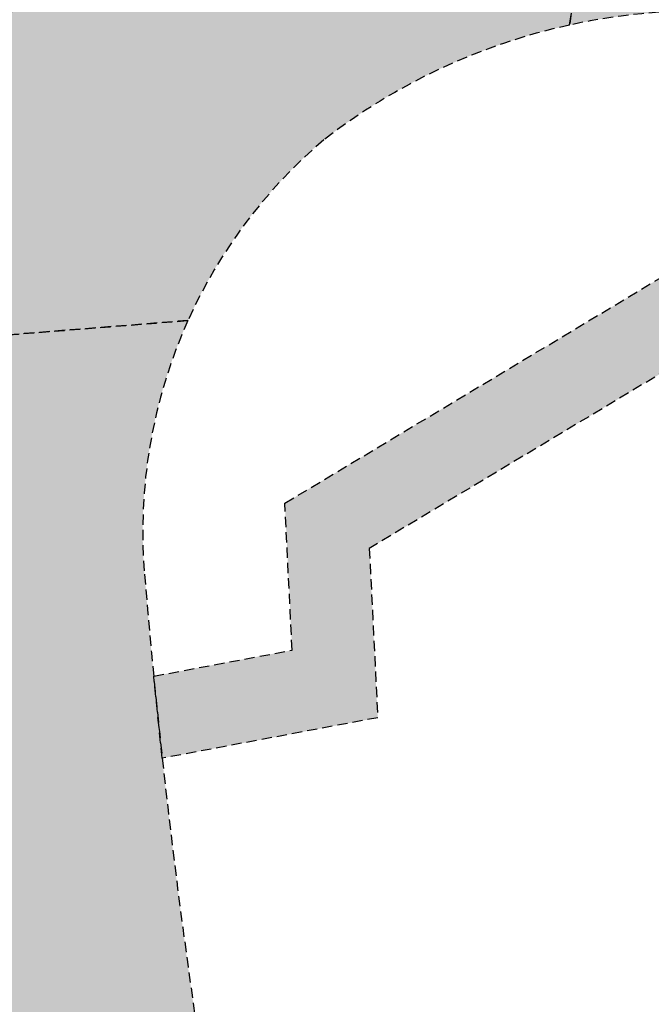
# Model space of a CAD drawing. Header units: metres. Extents: x 101723 to 104407, y 400975 to 405689.
# Tile 29 of 48: x 104267 to 104282, y 402579 to 402603. Entities that reach past the tile are written whole.
import ezdxf

# ---------------------------------------------------------------- set-up
doc = ezdxf.new("R2010")
doc.units = ezdxf.units.M
doc.linetypes.add('HIDDEN', pattern=[0.375, 0.25, -0.125])
doc.layers.add('_hulplijn voor arcering', color=1, linetype='HIDDEN', plot=False)
doc.layers.add('N-WE-VH-GESLOTENVERHARDING_ASFALT-V', color=253, linetype='Continuous', lineweight=18)
doc.layers.add('N-WE-VH-OPENVERHARDING_BETONTEGELS-V', color=7, linetype='Continuous', lineweight=18, true_color=0xc2c2c2)

msp = doc.modelspace()

# ---------------------------------------------------------------- hatches: boundary and pattern name
at = {"layer": 'N-WE-VH-GESLOTENVERHARDING_ASFALT-V'}
h = msp.add_hatch(color=256, dxfattribs=at)
h.dxf.hatch_style = 1
edge = h.paths.add_edge_path()
edge.add_line((104329.8269640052, 402617.808749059), (104330.0320608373, 402617.7911490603))
edge.add_line((104330.0320608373, 402617.7911490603), (104330.074554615, 402618.5129418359))
edge.add_arc((104331.7173632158, 402619.6536345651), 2.000000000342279, 175.7940223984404, 214.7743823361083, ccw=False)
edge.add_line((104329.7227495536, 402619.8003190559), (104330.7886449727, 402634.2943501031))
edge.add_line((104330.7886449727, 402634.2943501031), (104326.7994176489, 402634.5877190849))
edge.add_line((104326.7994176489, 402634.5877190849), (104325.7407312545, 402620.1917162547))
edge.add_arc((104323.7461175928, 402620.3384007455), 1.999999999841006, 310.9832931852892, 355.79402239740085, ccw=False)
edge.add_line((104325.057795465, 402618.8285990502), (104325.0249747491, 402618.221471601))
edge.add_line((104325.0249747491, 402618.221471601), (104329.8269640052, 402617.808749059))
edge = h.paths.add_edge_path()
edge.add_line((104329.8543165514, 402614.772011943), (104329.6032046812, 402614.7660728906))
edge.add_line((104329.6032046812, 402614.7660728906), (104325.0831910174, 402614.6591699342))
edge.add_line((104325.0831910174, 402614.6591699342), (104324.8320791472, 402614.6532308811))
edge.add_line((104324.8320791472, 402614.6532308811), (104324.7236116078, 402613.1782907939))
edge.add_arc((104318.7397706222, 402613.6183442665), 6.000000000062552, 256.7738463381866, 355.7940223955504, ccw=False)
edge.add_arc((104340.246524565, 402705.124954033), 100.0000005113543, 255.98765840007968, 256.77384633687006, ccw=False)
edge.add_line((104316.0334351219, 402608.1005941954), (104287.1775808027, 402615.301769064))
edge.add_arc((104290.2042169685, 402627.4298139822), 12.50000000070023, 232.71407549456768, 255.98765839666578, ccw=False)
edge.add_line((104282.6318049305, 402617.484534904), (104281.8645979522, 402612.3892457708))
edge.add_line((104281.8645979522, 402612.3892457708), (104303.5811583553, 402607.5291638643))
edge.add_arc((104303.3627645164, 402606.5533031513), 1.00000000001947, -97.46726415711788, 77.3852870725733, ccw=False)
edge.add_line((104303.2328048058, 402605.5617838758), (104281.1493345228, 402608.4562928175))
edge.add_line((104281.1493345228, 402608.4562928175), (104280.2339831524, 402602.6102542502))
edge.add_arc((104283.4322017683, 402587.9551733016), 14.99999999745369, 86.72085120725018, 102.31080135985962, ccw=False)
edge.add_line((104284.2902123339, 402602.9306137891), (104328.1032313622, 402600.4203682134))
edge.add_arc((104322.3831613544, 402500.5841054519), 99.9999928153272, 86.43386557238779, 86.72085121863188, ccw=False)
edge.add_line((104328.6032218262, 402600.3904650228), (104325.442, 402600.6410000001))
edge.add_line((104325.442, 402600.6410000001), (104322.338, 402600.8970000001))
edge.add_line((104322.338, 402600.8970000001), (104319.234, 402601.1620000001))
edge.add_line((104319.234, 402601.1620000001), (104316.132, 402601.436))
edge.add_line((104316.132, 402601.436), (104316.181, 402601.7710000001))
edge.add_line((104316.181, 402601.7710000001), (104316.531, 402604.18))
edge.add_line((104316.531, 402604.18), (104316.555, 402604.3400000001))
edge.add_line((104316.555, 402604.3400000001), (104316.963, 402607.1470000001))
edge.add_line((104316.963, 402607.1470000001), (104317.015, 402607.5060000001))
edge.add_line((104317.015, 402607.5060000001), (104319.018, 402607.179))
edge.add_line((104319.018, 402607.179), (104334.1601934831, 402605.3891782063))
edge.add_arc((104335.6086933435, 402611.2117075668), 5.999999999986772, 175.7940223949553, 256.0298331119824, ccw=False)
edge.add_line((104329.6248523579, 402611.6517610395), (104329.8543165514, 402614.772011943))
h = msp.add_hatch(color=256, dxfattribs=at)
h.dxf.hatch_style = 1
edge = h.paths.add_edge_path()
edge.add_arc((104283.4322017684, 402587.9551732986), 15.00000000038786, 102.31080135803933, 127.74646236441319, ccw=False)
edge.add_line((104280.2339831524, 402602.6102542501), (104281.1493345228, 402608.4562928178))
edge.add_arc((104262.917310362, 402613.8035625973), 18.99999997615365, 343.6541162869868, 349.6926000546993)
edge.add_line((104281.610687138, 402610.4039061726), (104274.264737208, 402611.9365051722))
edge.add_arc((104262.917310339, 402613.8035626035), 11.4999999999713, 165.7741301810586, 350.65651121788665, ccw=False)
edge.add_line((104251.769963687, 402616.6296310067), (104244.4240137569, 402618.1622300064))
edge.add_arc((104262.9173103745, 402613.8035625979), 19.00000003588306, 166.7380413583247, 173.4882121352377)
edge.add_line((104244.0398879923, 402615.9583074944), (104242.8153071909, 402611.0677158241))
edge.add_arc((104235.1438300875, 402601.198651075), 12.49999999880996, 24.410781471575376, 52.14116094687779, ccw=False)
edge.add_arc((104262.9173103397, 402613.8035626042), 18.00000000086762, 204.4107814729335, 230.3471806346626)
edge.add_arc((104241.8588872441, 402588.3960279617), 14.99999999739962, 24.5105979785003, 50.34718063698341, ccw=False)
edge.add_line((104255.5071554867, 402594.6189512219), (104260.9869580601, 402594.9018764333))
edge.add_arc((104262.8871730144, 402613.1023355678), 18.29938604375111, 264.039640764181, 278.0381730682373)
edge.add_line((104265.4460279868, 402594.9827386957), (104270.9449661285, 402595.4222448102))
edge.add_arc((104282.3425672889, 402590.2895371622), 12.50000000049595, 130.3482186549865, 155.7564247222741, ccw=False)
h = msp.add_hatch(color=256, dxfattribs=at)
h.dxf.hatch_style = 1
h.paths.add_polyline_path([(104272.7846310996, 402568.8336177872, -0.0005761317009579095), (104272.6070798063, 402569.7563699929, -0.0006584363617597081), (104272.454139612, 402570.5619306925, -0.0008230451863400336), (104272.2853786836, 402571.4654220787, -0.0009053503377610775), (104272.1352159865, 402572.2850318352, -0.001069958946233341), (104271.9754507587, 402573.1769166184, -0.001152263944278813), (104271.831180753, 402574.0034481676, -0.02180182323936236), (104269.8859204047, 402589.2493696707, -0.1272908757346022), (104270.9449661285, 402595.4222448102), (104265.4460282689, 402594.9827387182, 0.01767152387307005), (104266.5258933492, 402582.2926745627, -0.9314675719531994), (104263.5879493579, 402581.7241010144, -0.004665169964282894), (104263.0592154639, 402583.7711315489, -0.004213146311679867), (104262.676059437, 402585.3713724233), (104262.6760595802, 402585.3713724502, -0.02558881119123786), (104260.9869580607, 402594.9018764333), (104255.5071554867, 402594.6189512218, -0.05965364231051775), (104256.5904825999, 402591.2209347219, 0.01437345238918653), (104257.777277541, 402585.8685928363, 0.004136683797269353), (104258.1882874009, 402584.2933084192, 0.003892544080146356), (104258.6641272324, 402582.5824957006), (104258.6641270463, 402582.5824956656, 0.003202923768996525), (104259.1105806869, 402581.061200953, 0.002954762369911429), (104259.629536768, 402579.3702103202, 0.002363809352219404), (104260.1077573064, 402577.8690734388, 0.002068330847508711), (104260.669184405, 402576.1593030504, 0.001477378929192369), (104261.1470157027, 402574.7381949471, 0.00118190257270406), (104261.7534213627, 402572.9659549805, 0.0005909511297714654), (104262.1209751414, 402571.9040742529, 0.0002954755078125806), (104262.859409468, 402569.7828752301, -0.0001916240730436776), (104263.3054956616, 402568.5023212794, -0.0003832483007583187), (104263.5276611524, 402567.8621954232, -0.0007664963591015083), (104263.895419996, 402566.7946524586, -0.0009581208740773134), (104264.1865127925, 402565.9400979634, -0.001341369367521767), (104264.5310126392, 402564.9133103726, -0.001532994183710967), (104264.827111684, 402564.0136651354, -0.001916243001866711), (104265.1524035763, 402563.0018711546, -0.002107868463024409), (104265.4405473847, 402562.0802319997, -0.002491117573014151), (104265.7449744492, 402561.0741090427, -0.002682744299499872), (104266.0178193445, 402560.1375090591, -0.06526809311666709), (104269.389482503, 402537.4841376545), (104269.404, 402539.609), (104269.337, 402542.79), (104269.113, 402545.599), (104268.917, 402548.37), (104268.516, 402551.491), (104268.025, 402554.495), (104267.594, 402556.835), (104267.096, 402559.391), (104266.7155323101, 402561.0886974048), (104270.4408215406, 402561.8191778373), (104274.0254494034, 402562.5220764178, 0.0003911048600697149), (104273.4668752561, 402565.3589280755, -8.230456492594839e-05), (104273.2374255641, 402566.5204579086, -0.0001646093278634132), (104273.1233383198, 402567.0994990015, -0.0003292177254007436), (104272.9343016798, 402568.0639613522, -0.0004115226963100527)])
at = {"layer": 'N-WE-VH-OPENVERHARDING_BETONTEGELS-V'}
h = msp.add_hatch(color=256, dxfattribs=at)
h.dxf.hatch_style = 1
h.paths.add_polyline_path([(104270.1107467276, 402586.7684087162), (104273.481101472, 402587.4017249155), (104273.3038526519, 402590.9766138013), (104288.9256885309, 402600.3417100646), (104289.3445447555, 402602.6410282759), (104293.8774827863, 402602.3813158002), (104311.8480113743, 402601.3517031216), (104311.7050096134, 402598.8557963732), (104295.342840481, 402599.7932588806), (104295.2856397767, 402598.7948961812), (104290.6757820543, 402599.0590157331), (104275.3607871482, 402589.8778668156), (104275.5650414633, 402585.7583105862), (104270.3173432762, 402584.772226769)])

# ---------------------------------------------------------------- linework, layer by layer
at = {"layer": '_hulplijn voor arcering'}
msp.add_lwpolyline([(104274.249674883, 402599.816083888, -0.1114419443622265), (104280.2339831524, 402602.6102542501), (104281.1493345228, 402608.4562928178, 0.02635395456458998), (104281.610687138, 402610.4039061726), (104274.264737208, 402611.9365051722, -1.043540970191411), (104251.769963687, 402616.6296310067), (104244.4240137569, 402618.1622300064, 0.02946169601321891), (104244.0398879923, 402615.9583074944), (104242.8153071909, 402611.0677158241, -0.12159055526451), (104246.5264039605, 402606.3645984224, 0.1136545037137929), (104251.4308977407, 402599.9449073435, -0.1132133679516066), (104255.5071554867, 402594.6189512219), (104260.9869580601, 402594.9018764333, 0.0611561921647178), (104265.4460279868, 402594.9827386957), (104270.9449661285, 402595.4222448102, -0.1113206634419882)], format="xyb", close=True, dxfattribs=at)
for points in [[(104316.0334351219, 402608.1005941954), (104287.1775808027, 402615.301769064, -0.101900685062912), (104282.6318049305, 402617.484534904), (104281.8645979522, 402612.3892457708), (104303.5811583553, 402607.5291638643, -0.9560595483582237), (104303.2328048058, 402605.5617838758), (104281.1493345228, 402608.4562928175), (104280.2339831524, 402602.6102542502, -0.06812910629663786), (104284.2902123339, 402602.9306137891), (104328.1032313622, 402600.4203682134, -0.001252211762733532)], [(104271.831180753, 402574.0034481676, -0.02180182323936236), (104269.8859204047, 402589.2493696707, -0.1272908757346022), (104270.9449661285, 402595.4222448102), (104265.4460282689, 402594.9827387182, 0.01767152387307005), (104266.5258933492, 402582.2926745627, -0.9314675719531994), (104263.5879493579, 402581.7241010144, -0.004665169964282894), (104263.0592154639, 402583.7711315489, -0.004213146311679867), (104262.676059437, 402585.3713724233), (104262.6760595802, 402585.3713724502, -0.02558881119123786), (104260.9869580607, 402594.9018764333), (104255.5071554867, 402594.6189512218, -0.05965364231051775), (104256.5904825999, 402591.2209347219, 0.01437345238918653), (104257.777277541, 402585.8685928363, 0.004136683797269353), (104258.1882874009, 402584.2933084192, 0.003892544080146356), (104258.6641272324, 402582.5824957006), (104258.6641270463, 402582.5824956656, 0.003202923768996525), (104259.1105806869, 402581.061200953, 0.002954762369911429), (104259.629536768, 402579.3702103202, 0.002363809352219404), (104260.1077573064, 402577.8690734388, 0.002068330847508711)]]:
    msp.add_lwpolyline(points, format="xyb", dxfattribs=at)
msp.add_lwpolyline([(104270.1107467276, 402586.7684087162), (104273.481101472, 402587.4017249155), (104273.3038526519, 402590.9766138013), (104288.9256885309, 402600.3417100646), (104289.3445447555, 402602.6410282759), (104293.8774827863, 402602.3813158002), (104311.8480113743, 402601.3517031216), (104311.7050096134, 402598.8557963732), (104295.342840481, 402599.7932588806), (104295.2856397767, 402598.7948961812), (104290.6757820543, 402599.0590157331), (104275.3607871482, 402589.8778668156), (104275.5650414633, 402585.7583105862), (104270.3173432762, 402584.772226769)], close=True, dxfattribs=at)

doc.saveas('drawing.dxf')
